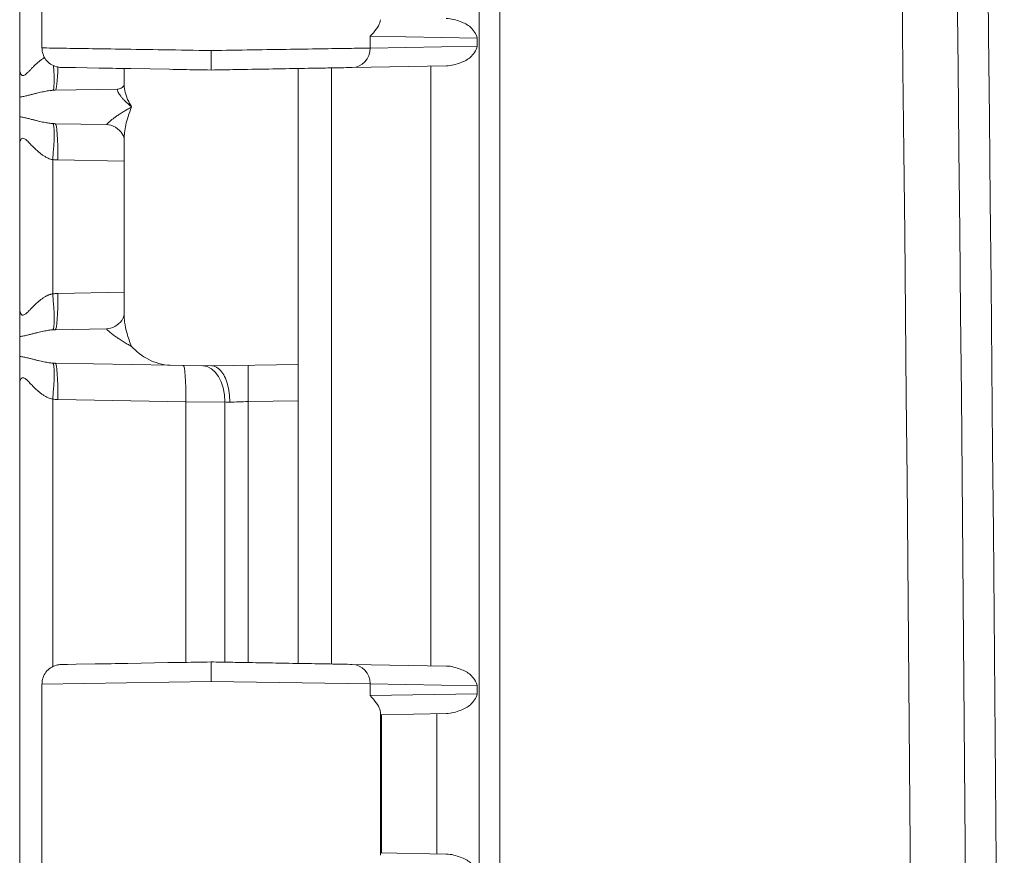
# Model space of a CAD drawing. Header units: inches. Extents: x 0 to 153, y 3 to 96.
# Tile 38 of 132: x 30.97 to 32.73, y 56.2 to 57.7. Entities that reach past the tile are written whole.
import ezdxf

# ---------------------------------------------------------------- set-up
doc = ezdxf.new("R2010")
doc.units = ezdxf.units.IN
doc.header["$LTSCALE"] = 4.5
doc.header["$MEASUREMENT"] = 0
doc.layers.add('Visible (ANSI)', color=7, linetype='Continuous', lineweight=18)
doc.layers.add('Visible Narrow (ANSI)', color=7, linetype='Continuous', lineweight=5)

msp = doc.modelspace()

# ---------------------------------------------------------------- linework, layer by layer
at = {"layer": 'Visible (ANSI)'}
for p, q in [((31.7914, 62.758), (31.7914, 41.8928)), ((30.9664, 58.5418), (30.9664, 57.609)), ((31.0064, 58.0044), (31.0064, 57.6463)), ((31.0443, 57.6113), (31.0408, 57.6113)), ((31.0443, 57.6113), (31.0667, 57.6109)), ((31.0667, 57.6109), (31.0627, 57.611)), ((31.1084, 57.6102), (31.0667, 57.6109)), ((31.1539, 57.5798), (31.1539, 57.6094)), ((31.2352, 57.6079), (31.1661, 57.6092)), ((31.4664, 57.5973), (31.4664, 57.6094)), ((31.5264, 57.6104), (31.5264, 56.5404)), ((31.5634, 57.6111), (31.7324, 57.614)), ((31.4664, 57.5973), (31.4664, 57.5727)), ((31.0303, 57.5705), (31.1431, 57.5725)), ((31.1539, 57.5798), (31.1539, 57.5798)), ((31.4664, 57.5727), (31.4664, 57.0781)), ((30.9664, 57.5226), (30.9664, 57.5582)), ((31.1223, 57.5087), (31.0303, 57.5103)), ((31.1539, 57.1683), (31.1539, 57.4825)), ((30.9664, 57.4718), (30.9664, 57.179)), ((30.9664, 57.0926), (30.9664, 57.1282)), ((31.0303, 57.1405), (31.1223, 57.1421)), ((31.2368, 57.0767), (31.0303, 57.0803)), ((31.2368, 57.0767), (31.3114, 57.0754)), ((31.3114, 57.0754), (31.4664, 57.0781)), ((31.3114, 57.0754), (31.3114, 57.0754)), ((31.4664, 57.0781), (31.4664, 57.0131)), ((30.9664, 57.0418), (30.9664, 56.109)), ((31.4664, 57.0131), (31.4664, 56.5414)), ((31.0677, 56.5399), (31.0408, 56.5394)), ((31.0408, 56.5394), (31.0524, 56.5396)), ((31.0677, 56.5399), (31.1022, 56.5405)), ((31.1608, 56.5415), (31.2321, 56.5428)), ((31.5634, 56.5397), (31.7324, 56.5368)), ((31.0064, 56.5044), (31.0064, 56.5044)), ((31.0064, 56.5044), (31.0064, 56.1463)), ((31.6143, 56.4494), (31.7324, 56.4515)), ((31.6143, 56.2013), (31.7323, 56.1993))]:
    msp.add_line(p, q, dxfattribs=at)
msp.add_arc((-473.7436, 52.3254), 506.4775, 358.925196, 1.074804, dxfattribs=at)
for centre, major_axis, ratio, start_param, end_param in [((31.1426, 57.5974), (0.0004, -0.025), 0.924559, 0.000003, 0.000047), ((31.1211, 57.2071), (0.0011, -0.065), 0.854416, 0.000137, 0.000324), ((31.6143, 56.4845), (0, 0.035), 0.020741, 2.638132, 3.141962), ((31.6143, 56.1663), (0, 0.035), 0.020741, 6.282816, 6.786646)]:
    msp.add_ellipse(centre, major_axis=major_axis, ratio=ratio, start_param=start_param, end_param=end_param, dxfattribs=at)
for points, knots in [([(31.5956, 57.6672), (31.604, 57.6754), (31.6105, 57.6852), (31.6134, 57.6935), (31.6138, 57.6954), (31.6139, 57.697)], [-1.1191106, -1.1191106, -1.1191106, -1.1191106, -0.9214246, -0.9214246, -0.8602004, -0.8602004, -0.8602004, -0.8602004]), ([(31.7878, 57.6639), (31.7856, 57.6719), (31.7764, 57.6854), (31.7585, 57.6937), (31.7415, 57.6991), (31.7323, 57.6993)], [0.0002488, 0.0002488, 0.0002488, 0.0002488, 0.3333333, 0.6666667, 0.9992589, 0.9992589, 0.9992589, 0.9992589]), ([(31.0408, 57.6113), (31.0394, 57.6114), (31.0379, 57.6115), (31.0351, 57.6119), (31.0336, 57.6122), (31.0286, 57.6136), (31.0251, 57.6152), (31.0188, 57.6194), (31.0159, 57.6221), (31.0113, 57.6281), (31.0095, 57.6316), (31.0071, 57.6387), (31.0065, 57.6426), (31.0065, 57.6463)], [0, 0, 0, 0, 0.0111228, 0.0111228, 0.0220731, 0.0220731, 0.0509694, 0.0509694, 0.0798667, 0.0798667, 0.1087684, 0.1087684, 0.1375627, 0.1375627, 0.1375627, 0.1375627]), ([(31.3102, 57.6066), (31.3102, 57.6066), (31.3102, 57.6083), (31.3102, 57.6113), (31.3102, 57.6129), (31.3102, 57.6148), (31.3101, 57.6169), (31.3101, 57.619), (31.3101, 57.6215), (31.3101, 57.6241), (31.3101, 57.6294), (31.3102, 57.6355), (31.3102, 57.6416)], [0, 0, 0, 0, 0.333333, 0.333333, 0.333333, 0.49993, 0.49993, 0.49993, 0.666667, 0.666667, 0.666667, 1, 1, 1, 1]), ([(31.7324, 57.614), (31.7416, 57.6142), (31.7585, 57.6196), (31.7765, 57.6279), (31.7856, 57.6413), (31.7878, 57.6494)], [0, 0, 0, 0, 0.3333333, 0.6666667, 0.9997512, 0.9997512, 0.9997512, 0.9997512]), ([(30.9664, 57.5582), (30.9664, 57.5633), (30.9664, 57.5701), (30.9664, 57.5787), (30.9664, 57.5872), (30.9664, 57.5975), (30.9664, 57.609)], [0, 0, 0, 0, 0.5, 0.5, 0.5, 1, 1, 1, 1]), ([(31.1084, 57.6102), (31.1107, 57.6101), (31.113, 57.6101), (31.1153, 57.61), (31.1305, 57.6098), (31.1475, 57.6095), (31.1661, 57.6092)], [0.72727273, 0.72727273, 0.72727273, 0.72727273, 0.73946703, 0.73946703, 0.73946703, 0.81818182, 0.81818182, 0.81818182, 0.81818182]), ([(31.2352, 57.6079), (31.2432, 57.6078), (31.2513, 57.6077), (31.2595, 57.6075), (31.276, 57.6072), (31.2929, 57.6069), (31.3102, 57.6066)], [0.90909091, 0.90909091, 0.90909091, 0.90909091, 0.93931643, 0.93931643, 0.93931643, 1, 1, 1, 1]), ([(31.5634, 57.6111), (31.5602, 57.611), (31.5566, 57.6109), (31.5526, 57.6109), (31.5469, 57.6108), (31.5405, 57.6107), (31.5334, 57.6105), (31.5246, 57.6104), (31.5146, 57.6102), (31.5036, 57.61), (31.4994, 57.6099), (31.4949, 57.6099), (31.4904, 57.6098), (31.4741, 57.6095), (31.456, 57.6092), (31.4367, 57.6088), (31.4362, 57.6088), (31.4358, 57.6088), (31.4354, 57.6088), (31.4164, 57.6085), (31.3962, 57.6081), (31.3754, 57.6078), (31.3686, 57.6077), (31.3616, 57.6075), (31.3546, 57.6074), (31.3401, 57.6072), (31.3253, 57.6069), (31.3102, 57.6066)], [0, 0, 0, 0, 0.08304, 0.08304, 0.08304, 0.2, 0.2, 0.2, 0.343946, 0.343946, 0.343946, 0.4, 0.4, 0.4, 0.6, 0.6, 0.6, 0.604385, 0.604385, 0.604385, 0.8, 0.8, 0.8, 0.865034, 0.865034, 0.865034, 1, 1, 1, 1]), ([(31.1431, 57.5725), (31.1451, 57.5725), (31.1482, 57.5735), (31.1524, 57.5768), (31.1535, 57.5788), (31.1539, 57.58), (31.1539, 57.5801), (31.1539, 57.5802)], [0, 0, 0, 0, 0.0630864, 0.0630864, 0.1244611, 0.1244611, 0.1391882, 0.1391882, 0.1391882, 0.1391882]), ([(30.9664, 57.4718), (30.9664, 57.4724), (30.9664, 57.473), (30.9664, 57.4735), (30.9664, 57.4775), (30.9664, 57.4814), (30.9664, 57.4852), (30.9664, 57.4893), (30.9664, 57.4933), (30.9664, 57.4973), (30.9664, 57.4981), (30.9664, 57.499), (30.9665, 57.4998), (30.9665, 57.5036), (30.9665, 57.5073), (30.9665, 57.5107), (30.9665, 57.5152), (30.9665, 57.5192), (30.9664, 57.5226)], [0, 0, 0, 0, 0.0298761, 0.0298761, 0.0298761, 0.2316998, 0.2316998, 0.2316998, 0.4514968, 0.4514968, 0.4514968, 0.5, 0.5, 0.5, 0.7152452, 0.7152452, 0.7152452, 1, 1, 1, 1]), ([(31.1539, 57.4825), (31.1539, 57.4825), (31.154, 57.485), (31.1504, 57.4928), (31.147, 57.4975), (31.1375, 57.505), (31.1312, 57.5077), (31.1245, 57.5086), (31.1234, 57.5087), (31.1223, 57.5087)], [0.003505, 0.003505, 0.003505, 0.003505, 0.1091715, 0.1091715, 0.2009048, 0.2009048, 0.294974, 0.294974, 0.3160926, 0.3160926, 0.3160926, 0.3160926]), ([(30.9664, 57.1282), (30.9664, 57.1333), (30.9664, 57.1401), (30.9664, 57.1487), (30.9664, 57.1572), (30.9664, 57.1675), (30.9664, 57.179)], [0, 0, 0, 0, 0.5, 0.5, 0.5, 1, 1, 1, 1]), ([(31.1223, 57.1421), (31.1266, 57.1422), (31.1324, 57.1435), (31.1425, 57.1491), (31.1468, 57.1533), (31.1525, 57.1616), (31.1536, 57.1655), (31.1539, 57.1679), (31.1539, 57.1683), (31.1539, 57.1683)], [0, 0, 0, 0, 0.0851249, 0.0851249, 0.172711, 0.172711, 0.270404, 0.270404, 0.3126383, 0.3126383, 0.3126383, 0.3126383]), ([(31.1674, 57.1104), (31.1744, 57.1025), (31.1859, 57.0931), (31.2087, 57.0816), (31.223, 57.0769), (31.2368, 57.0767)], [0.0000001, 0.0000001, 0.0000001, 0.0000001, 0.1445086, 0.1445086, 0.2629399, 0.2629399, 0.2629399, 0.2629399]), ([(30.9664, 57.0418), (30.9664, 57.0424), (30.9664, 57.043), (30.9664, 57.0435), (30.9664, 57.0475), (30.9664, 57.0514), (30.9664, 57.0552), (30.9664, 57.0593), (30.9664, 57.0633), (30.9664, 57.0673), (30.9664, 57.0681), (30.9664, 57.069), (30.9665, 57.0698), (30.9665, 57.0736), (30.9665, 57.0773), (30.9665, 57.0807), (30.9665, 57.0852), (30.9665, 57.0892), (30.9664, 57.0926)], [0, 0, 0, 0, 0.0298757, 0.0298757, 0.0298757, 0.2316978, 0.2316978, 0.2316978, 0.4514939, 0.4514939, 0.4514939, 0.5, 0.5, 0.5, 0.715243, 0.715243, 0.715243, 1, 1, 1, 1]), ([(31.3436, 57.0104), (31.3436, 57.0218), (31.3421, 57.0332), (31.3393, 57.043), (31.3365, 57.0527), (31.3324, 57.0609), (31.3275, 57.0666), (31.3227, 57.0723), (31.3169, 57.0754), (31.3114, 57.0754)], [0, 0, 0, 0, 0.3333333, 0.3333333, 0.3333333, 0.6666667, 0.6666667, 0.6666667, 0.9999971, 0.9999971, 0.9999971, 0.9999971]), ([(31.3102, 56.5441), (31.2904, 56.5438), (31.2714, 56.5435), (31.2528, 56.5431), (31.2458, 56.543), (31.239, 56.5429), (31.2321, 56.5428)], [0, 0, 0, 0, 0.06617772, 0.06617772, 0.06617772, 0.09090909, 0.09090909, 0.09090909, 0.09090909]), ([(31.3102, 56.5441), (31.3219, 56.5439), (31.3333, 56.5437), (31.3446, 56.5435), (31.3559, 56.5433), (31.3671, 56.5431), (31.3782, 56.543), (31.3947, 56.5427), (31.4109, 56.5424), (31.4264, 56.5421), (31.4317, 56.542), (31.4369, 56.5419), (31.442, 56.5418), (31.462, 56.5415), (31.4804, 56.5412), (31.4965, 56.5409), (31.5125, 56.5406), (31.5262, 56.5404), (31.5373, 56.5402), (31.5401, 56.5401), (31.5426, 56.5401), (31.5451, 56.54), (31.5524, 56.5399), (31.5584, 56.5398), (31.5634, 56.5397)], [0, 0, 0, 0, 0.09978, 0.09978, 0.09978, 0.2, 0.2, 0.2, 0.348865, 0.348865, 0.348865, 0.4, 0.4, 0.4, 0.6, 0.6, 0.6, 0.8, 0.8, 0.8, 0.84963, 0.84963, 0.84963, 1, 1, 1, 1]), ([(31.3102, 56.5441), (31.3102, 56.5441), (31.3102, 56.5439), (31.3102, 56.5428), (31.3102, 56.5421), (31.3102, 56.5394), (31.3102, 56.5369), (31.3102, 56.5312), (31.3102, 56.5281), (31.3102, 56.52), (31.3102, 56.5156), (31.3102, 56.5114), (31.3102, 56.5102), (31.3102, 56.5091)], [-0.08332371, -0.08332371, -0.08332371, -0.08332371, -0.07190986, -0.07190986, -0.06103151, -0.06103151, -0.04145418, -0.04145418, -0.02414848, -0.02414848, 0, 0, 0.00766329, 0.00766329, 0.00766329, 0.00766329]), ([(31.0065, 56.5044), (31.0065, 56.5082), (31.0071, 56.5121), (31.0095, 56.5192), (31.0113, 56.5227), (31.0159, 56.5287), (31.0188, 56.5314), (31.0251, 56.5356), (31.0286, 56.5372), (31.0337, 56.5386), (31.0351, 56.5389), (31.0379, 56.5393), (31.0394, 56.5394), (31.0408, 56.5394)], [0, 0, 0, 0, 0.0288366, 0.0288366, 0.0577362, 0.0577362, 0.0866335, 0.0866335, 0.1155301, 0.1155301, 0.1264609, 0.1264609, 0.1375632, 0.1375632, 0.1375632, 0.1375632]), ([(31.1608, 56.5415), (31.1394, 56.5412), (31.1202, 56.5408), (31.1038, 56.5405), (31.1033, 56.5405), (31.1027, 56.5405), (31.1022, 56.5405)], [0.18181818, 0.18181818, 0.18181818, 0.18181818, 0.26986203, 0.26986203, 0.26986203, 0.27272727, 0.27272727, 0.27272727, 0.27272727]), ([(31.7878, 56.5014), (31.7856, 56.5094), (31.7765, 56.5229), (31.7585, 56.5312), (31.7416, 56.5366), (31.7324, 56.5368)], [0.0002488, 0.0002488, 0.0002488, 0.0002488, 0.3333333, 0.6666667, 1, 1, 1, 1]), ([(31.6139, 56.4538), (31.6138, 56.4554), (31.6134, 56.4573), (31.6105, 56.4656), (31.604, 56.4753), (31.5956, 56.4836)], [-0.2589101, -0.2589101, -0.2589101, -0.2589101, -0.197686, -0.197686, 0, 0, 0, 0]), ([(31.7324, 56.4515), (31.7416, 56.4517), (31.7585, 56.4571), (31.7765, 56.4654), (31.7856, 56.4788), (31.7878, 56.4869)], [0, 0, 0, 0, 0.3333333, 0.6666667, 0.9997512, 0.9997512, 0.9997512, 0.9997512]), ([(31.7878, 56.1639), (31.7856, 56.1719), (31.7764, 56.1854), (31.7585, 56.1937), (31.7415, 56.1991), (31.7323, 56.1993)], [0.0002488, 0.0002488, 0.0002488, 0.0002488, 0.3333333, 0.6666667, 0.9992589, 0.9992589, 0.9992589, 0.9992589])]:
    msp.add_open_spline(points, degree=3, knots=knots, dxfattribs=at)
msp.add_open_spline([(31.0065, 57.6463), (31.0065, 57.6463), (31.0065, 57.6463), (31.0065, 57.6463)], degree=3, dxfattribs=at)
at = {"layer": 'Visible Narrow (ANSI)'}
for p, q in [((31.8281, 61.7149), (31.8281, 42.9359)), ((31.5956, 57.6672), (31.5956, 57.6461)), ((31.5956, 57.6672), (31.7878, 57.6639)), ((31.7878, 57.6494), (31.7878, 57.6639)), ((31.5956, 57.6461), (31.7878, 57.6494)), ((31.7047, 56.5373), (31.7047, 57.6135)), ((31.0258, 57.4458), (31.0258, 57.205)), ((31.0348, 57.4453), (31.1539, 57.4432)), ((31.0348, 57.2055), (31.1539, 57.2076)), ((31.0258, 57.0158), (31.0258, 56.5357)), ((31.0348, 57.0153), (31.2645, 57.0113)), ((31.2645, 57.0113), (31.2645, 56.5433)), ((31.2645, 57.0113), (31.3349, 57.0107)), ((31.3349, 57.0107), (31.3349, 56.5437)), ((31.3768, 57.0115), (31.4664, 57.0131)), ((31.3768, 56.543), (31.3768, 57.0115)), ((31.0064, 56.5044), (31.3102, 56.5091)), ((31.3102, 56.5091), (31.5956, 56.5047)), ((31.5956, 56.5047), (31.5956, 56.4836)), ((31.5956, 56.5047), (31.7878, 56.5014)), ((31.7878, 56.4869), (31.7878, 56.5014)), ((31.5956, 56.4836), (31.7878, 56.4869)), ((31.6139, 56.197), (31.6139, 56.4538)), ((31.6157, 56.2013), (31.6157, 56.4495)), ((31.7155, 56.1996), (31.7155, 56.4512))]:
    msp.add_line(p, q, dxfattribs=at)
for centre, major_axis, ratio, start_param, end_param in [((-216.7323, 52.3254), (0, 352.5808), 0.707107, 4.685755, 4.739023), ((-216.7998, 52.3254), (0, 352.8163), 0.707107, 4.685755, 4.739023), ((31.5627, 57.6461), (0.0006, -0.035), 0.939676, 0.000036, 1.554396), ((31.0201, 57.635), (0.0059, -0.0647), 0.086802, 0.034475, 1.237787), ((31.0292, 57.6355), (0.0011, -0.065), 0.087143, 0, 1.199182), ((31.0201, 57.4458), (0.0059, 0.0647), 0.086802, 4.72026, 6.248711), ((31.0336, 57.5635), (-0.0658, -0.0042), 0.805497, 1.406796, 1.469445), ((31.0292, 57.4453), (0.0011, 0.065), 0.087143, 4.71391, 6.283185), ((31.037, 57.5704), (-0.0002, -0.1251), 0.996195, 6.194419, 6.267091), ((31.0201, 57.205), (0.0059, -0.0647), 0.086802, 0.034475, 1.562919), ((31.0292, 57.2055), (0.0011, -0.065), 0.087143, 0, 1.569275), ((31.0201, 57.0158), (0.0059, 0.0647), 0.086802, 4.72026, 6.248711), ((31.0336, 57.1335), (-0.0658, -0.0042), 0.805497, 1.406796, 1.469444), ((31.0292, 57.0153), (0.0011, 0.065), 0.087143, 4.71391, 6.283185), ((31.2589, 57.0113), (0.0011, 0.065), 0.087143, 4.71391, 6.283189), ((31.294, 57.0107), (0.0011, 0.065), 0.628143, 4.723353, 6.283205), ((31.378, 57.0115), (-0.0011, 0.065), 0.01745, 0, 1.570492), ((31.037, 57.1404), (-0.0002, -0.1251), 0.996195, 6.194419, 6.267091), ((31.3756, 57.0093), (0.0649, -0.0023), 0.000344, 4.033351, 4.195898), ((31.5627, 56.5047), (0.0006, 0.035), 0.939676, 4.72879, 6.283185)]:
    msp.add_ellipse(centre, major_axis=major_axis, ratio=ratio, start_param=start_param, end_param=end_param, dxfattribs=at)
for points, knots in [([(31.0065, 57.6463), (31.0065, 57.6463), (31.01, 57.6463), (31.0318, 57.6459), (31.0795, 57.6452), (31.1454, 57.6442), (31.2244, 57.643), (31.2816, 57.6421), (31.3102, 57.6416)], [0.494388, 0.494388, 0.494388, 0.494388, 0.5454545, 0.6363636, 0.7272727, 0.8181818, 0.9090909, 1, 1, 1, 1]), ([(31.5956, 57.6461), (31.5872, 57.6459), (31.5645, 57.6456), (31.5155, 57.6448), (31.4542, 57.6439), (31.3844, 57.6428), (31.3349, 57.642), (31.3102, 57.6416)], [0, 0, 0, 0, 0.2, 0.4, 0.6, 0.8, 1, 1, 1, 1]), ([(30.9664, 57.609), (30.9664, 57.6086), (30.9665, 57.6082), (30.9665, 57.6079), (30.9665, 57.6055), (30.9669, 57.6033), (30.9674, 57.6015), (30.9675, 57.601), (30.9677, 57.6005), (30.9679, 57.6001), (30.9685, 57.5987), (30.9692, 57.5977), (30.9701, 57.5972), (30.9705, 57.5969), (30.9709, 57.5967), (30.9714, 57.5966), (30.9723, 57.5965), (30.9731, 57.5966), (30.9741, 57.597), (30.9748, 57.5973), (30.9755, 57.5977), (30.9762, 57.5982), (30.977, 57.5988), (30.9779, 57.5995), (30.9787, 57.6002), (30.9796, 57.601), (30.9806, 57.6019), (30.9815, 57.6028), (30.9822, 57.6034), (30.9829, 57.6041), (30.9835, 57.6048), (30.9847, 57.606), (30.9858, 57.6071), (30.9869, 57.6083), (30.9874, 57.6088), (30.9879, 57.6094), (30.9884, 57.6099), (30.9898, 57.6112), (30.9911, 57.6126), (30.9924, 57.6139), (30.9927, 57.6142), (30.993, 57.6145), (30.9933, 57.6148), (30.9948, 57.6163), (30.9963, 57.6177), (30.9978, 57.619), (30.9979, 57.6192), (30.9981, 57.6193), (30.9982, 57.6194), (30.9998, 57.6209), (31.0014, 57.6222), (31.003, 57.6235), (31.0046, 57.6248), (31.0062, 57.6259), (31.0078, 57.627), (31.008, 57.6272), (31.0082, 57.6273), (31.0084, 57.6274), (31.0093, 57.628), (31.0101, 57.6286), (31.011, 57.6291)], [0, 0, 0, 0, 0.009557, 0.009557, 0.009557, 0.0714286, 0.0714286, 0.0714286, 0.0895597, 0.0895597, 0.0895597, 0.1428571, 0.1428571, 0.1428571, 0.1687848, 0.1687848, 0.1687848, 0.2142857, 0.2142857, 0.2142857, 0.2482034, 0.2482034, 0.2482034, 0.2857143, 0.2857143, 0.2857143, 0.3274285, 0.3274285, 0.3274285, 0.3571429, 0.3571429, 0.3571429, 0.4066429, 0.4066429, 0.4066429, 0.4285714, 0.4285714, 0.4285714, 0.4859161, 0.4859161, 0.4859161, 0.5, 0.5, 0.5, 0.5651615, 0.5651615, 0.5651615, 0.5714286, 0.5714286, 0.5714286, 0.6428571, 0.6428571, 0.6428571, 0.7142857, 0.7142857, 0.7142857, 0.72364, 0.72364, 0.72364, 0.7631197, 0.7631197, 0.7631197, 0.7631197]), ([(30.9664, 57.5582), (30.969, 57.5585), (30.974, 57.5593), (30.9808, 57.5609), (30.9872, 57.5625), (30.9932, 57.564), (30.9988, 57.5655), (31.004, 57.5667), (31.009, 57.5678), (31.0138, 57.5687), (31.0182, 57.5695), (31.0224, 57.57), (31.025, 57.5702), (31.0262, 57.5703)], [0, 0, 0, 0, 0.0909091, 0.1818182, 0.2727273, 0.3636364, 0.4545455, 0.5454545, 0.6363636, 0.7272727, 0.8181818, 0.9090909, 0.999999, 0.999999, 0.999999, 0.999999]), ([(31.1431, 57.5725), (31.1427, 57.5724), (31.1425, 57.5723), (31.1423, 57.5721), (31.1421, 57.5719), (31.142, 57.5716), (31.1419, 57.5712), (31.1419, 57.5708), (31.1419, 57.5703), (31.1421, 57.5697), (31.1422, 57.5691), (31.1425, 57.5683), (31.1428, 57.5675), (31.1432, 57.5667), (31.1437, 57.5658), (31.1443, 57.5647), (31.1449, 57.5637), (31.1456, 57.5626), (31.1465, 57.5614), (31.1473, 57.5602), (31.1483, 57.5589), (31.1494, 57.5576), (31.1505, 57.5563), (31.1517, 57.5549), (31.1531, 57.5535), (31.1544, 57.5521), (31.1558, 57.5506), (31.1573, 57.5491), (31.1589, 57.5477), (31.1605, 57.5462), (31.1622, 57.5447), (31.1639, 57.5433), (31.1656, 57.5418), (31.1674, 57.5404)], [0, 0, 0, 0, 0.0909091, 0.0909091, 0.0909091, 0.1818182, 0.1818182, 0.1818182, 0.2727273, 0.2727273, 0.2727273, 0.3636364, 0.3636364, 0.3636364, 0.4545455, 0.4545455, 0.4545455, 0.5454545, 0.5454545, 0.5454545, 0.6363636, 0.6363636, 0.6363636, 0.7272727, 0.7272727, 0.7272727, 0.8181818, 0.8181818, 0.8181818, 0.9090909, 0.9090909, 0.9090909, 1, 1, 1, 1]), ([(31.1539, 57.5798), (31.1539, 57.579), (31.154, 57.5783), (31.154, 57.5775), (31.1541, 57.5754), (31.1544, 57.5731), (31.1549, 57.5708), (31.1553, 57.5684), (31.1559, 57.566), (31.1567, 57.5635), (31.1574, 57.561), (31.1584, 57.5584), (31.1594, 57.5558), (31.1605, 57.5532), (31.1617, 57.5506), (31.1631, 57.548), (31.1644, 57.5455), (31.1659, 57.5429), (31.1674, 57.5404)], [0.5126937, 0.5126937, 0.5126937, 0.5126937, 0.5454545, 0.5454545, 0.5454545, 0.6363636, 0.6363636, 0.6363636, 0.7272727, 0.7272727, 0.7272727, 0.8181818, 0.8181818, 0.8181818, 0.9090909, 0.9090909, 0.9090909, 1, 1, 1, 1]), ([(31.1223, 57.5087), (31.1222, 57.5087), (31.1222, 57.5088), (31.1223, 57.5089), (31.1224, 57.509), (31.1225, 57.5092), (31.1228, 57.5095), (31.123, 57.5098), (31.1233, 57.5101), (31.1237, 57.5105), (31.1241, 57.511), (31.1247, 57.5115), (31.1253, 57.512), (31.1259, 57.5126), (31.1266, 57.5132), (31.1275, 57.5139), (31.1283, 57.5146), (31.1292, 57.5154), (31.1303, 57.5163), (31.1314, 57.5172), (31.1326, 57.5181), (31.134, 57.5191), (31.1353, 57.5201), (31.1368, 57.5212), (31.1385, 57.5224), (31.1401, 57.5235), (31.1419, 57.5248), (31.1439, 57.5261), (31.1459, 57.5274), (31.148, 57.5289), (31.1504, 57.5304), (31.1524, 57.5316), (31.1546, 57.533), (31.1569, 57.5344), (31.1573, 57.5346), (31.1578, 57.5349), (31.1582, 57.5351), (31.1605, 57.5365), (31.1631, 57.538), (31.1658, 57.5395), (31.1664, 57.5398), (31.1669, 57.5401), (31.1674, 57.5404)], [0, 0, 0, 0, 0.0833333, 0.0833333, 0.0833333, 0.1666667, 0.1666667, 0.1666667, 0.25, 0.25, 0.25, 0.3333333, 0.3333333, 0.3333333, 0.4166667, 0.4166667, 0.4166667, 0.5, 0.5, 0.5, 0.5833333, 0.5833333, 0.5833333, 0.6666667, 0.6666667, 0.6666667, 0.75, 0.75, 0.75, 0.8333333, 0.8333333, 0.8333333, 0.9042879, 0.9042879, 0.9042879, 0.9166667, 0.9166667, 0.9166667, 0.9867894, 0.9867894, 0.9867894, 1, 1, 1, 1]), ([(31.1539, 57.4825), (31.1539, 57.4862), (31.1542, 57.4902), (31.1546, 57.4944), (31.1551, 57.4986), (31.1558, 57.5031), (31.1569, 57.508), (31.1579, 57.5128), (31.1593, 57.5179), (31.161, 57.5233), (31.1627, 57.5287), (31.1648, 57.5344), (31.1674, 57.5404)], [0.6368142, 0.6368142, 0.6368142, 0.6368142, 0.7272727, 0.7272727, 0.7272727, 0.8181818, 0.8181818, 0.8181818, 0.9090909, 0.9090909, 0.9090909, 1, 1, 1, 1]), ([(30.9664, 57.5226), (30.9689, 57.5223), (30.9714, 57.5219), (30.9738, 57.5214), (30.9762, 57.5209), (30.9787, 57.5204), (30.981, 57.5198), (30.9833, 57.5193), (30.9856, 57.5187), (30.9877, 57.5181), (30.9898, 57.5176), (30.9919, 57.5171), (30.9939, 57.5166), (30.9958, 57.5161), (30.9977, 57.5156), (30.9996, 57.5151), (31.0014, 57.5147), (31.0032, 57.5143), (31.0049, 57.5139), (31.0066, 57.5135), (31.0082, 57.5131), (31.0098, 57.5128), (31.0114, 57.5125), (31.0129, 57.5122), (31.0144, 57.512), (31.0159, 57.5117), (31.0173, 57.5115), (31.0186, 57.5113), (31.02, 57.5111), (31.0213, 57.5109), (31.0225, 57.5108), (31.0238, 57.5107), (31.025, 57.5106), (31.0262, 57.5105)], [0.0000007, 0.0000007, 0.0000007, 0.0000007, 0.0909091, 0.0909091, 0.0909091, 0.1818182, 0.1818182, 0.1818182, 0.2727273, 0.2727273, 0.2727273, 0.3636364, 0.3636364, 0.3636364, 0.4545455, 0.4545455, 0.4545455, 0.5454545, 0.5454545, 0.5454545, 0.6363636, 0.6363636, 0.6363636, 0.7272727, 0.7272727, 0.7272727, 0.8181818, 0.8181818, 0.8181818, 0.9090909, 0.9090909, 0.9090909, 1, 1, 1, 1]), ([(30.9664, 57.4718), (30.9664, 57.4737), (30.9666, 57.4755), (30.9669, 57.4772), (30.9672, 57.4788), (30.9676, 57.4803), (30.9682, 57.4815), (30.9689, 57.4826), (30.9696, 57.4835), (30.9706, 57.4839), (30.9715, 57.4843), (30.9727, 57.4843), (30.974, 57.4838), (30.9753, 57.4833), (30.9768, 57.4822), (30.9784, 57.4809), (30.98, 57.4795), (30.9817, 57.4779), (30.9834, 57.4761), (30.9851, 57.4743), (30.9869, 57.4725), (30.9886, 57.4707), (30.9904, 57.4689), (30.9921, 57.4672), (30.9938, 57.4655), (30.9955, 57.4639), (30.9971, 57.4623), (30.9988, 57.4608), (31.0005, 57.4594), (31.0021, 57.458), (31.0037, 57.4567), (31.0053, 57.4555), (31.0069, 57.4543), (31.0085, 57.4533), (31.0101, 57.4522), (31.0116, 57.4513), (31.0131, 57.4505), (31.0146, 57.4497), (31.0161, 57.449), (31.0175, 57.4483), (31.0189, 57.4477), (31.0203, 57.4472), (31.0217, 57.4468), (31.0231, 57.4464), (31.0245, 57.446), (31.0258, 57.4458)], [0, 0, 0, 0, 0.0666667, 0.0666667, 0.0666667, 0.1333333, 0.1333333, 0.1333333, 0.2, 0.2, 0.2, 0.2666667, 0.2666667, 0.2666667, 0.3333333, 0.3333333, 0.3333333, 0.4, 0.4, 0.4, 0.4666667, 0.4666667, 0.4666667, 0.5333333, 0.5333333, 0.5333333, 0.6, 0.6, 0.6, 0.6666667, 0.6666667, 0.6666667, 0.7333333, 0.7333333, 0.7333333, 0.8, 0.8, 0.8, 0.8666667, 0.8666667, 0.8666667, 0.9333333, 0.9333333, 0.9333333, 1, 1, 1, 1]), ([(30.9664, 57.179), (30.9664, 57.1786), (30.9665, 57.1782), (30.9665, 57.1779), (30.9665, 57.1755), (30.9669, 57.1733), (30.9674, 57.1715), (30.9675, 57.171), (30.9677, 57.1705), (30.9679, 57.1701), (30.9685, 57.1687), (30.9692, 57.1677), (30.9701, 57.1672), (30.9705, 57.1669), (30.9709, 57.1667), (30.9714, 57.1666), (30.9723, 57.1665), (30.9731, 57.1666), (30.9741, 57.167), (30.9748, 57.1673), (30.9755, 57.1677), (30.9762, 57.1682), (30.977, 57.1688), (30.9779, 57.1695), (30.9787, 57.1702), (30.9796, 57.171), (30.9806, 57.1719), (30.9815, 57.1728), (30.9822, 57.1734), (30.9829, 57.1741), (30.9835, 57.1748), (30.9847, 57.176), (30.9858, 57.1771), (30.9869, 57.1783), (30.9874, 57.1788), (30.9879, 57.1794), (30.9884, 57.1799), (30.9898, 57.1812), (30.9911, 57.1826), (30.9924, 57.1839), (30.9927, 57.1842), (30.993, 57.1845), (30.9933, 57.1848), (30.9948, 57.1863), (30.9963, 57.1877), (30.9978, 57.189), (30.9979, 57.1892), (30.9981, 57.1893), (30.9982, 57.1894), (30.9998, 57.1909), (31.0014, 57.1922), (31.003, 57.1935), (31.0046, 57.1948), (31.0062, 57.1959), (31.0078, 57.197), (31.008, 57.1972), (31.0082, 57.1973), (31.0084, 57.1974), (31.0098, 57.1984), (31.0111, 57.1992), (31.0125, 57.2), (31.0129, 57.2002), (31.0132, 57.2004), (31.0136, 57.2006), (31.0148, 57.2012), (31.0159, 57.2018), (31.0171, 57.2023), (31.0176, 57.2025), (31.0181, 57.2027), (31.0187, 57.2029), (31.0196, 57.2033), (31.0206, 57.2036), (31.0215, 57.2039), (31.0222, 57.2041), (31.0229, 57.2043), (31.0235, 57.2045), (31.0243, 57.2047), (31.025, 57.2048), (31.0258, 57.205)], [0, 0, 0, 0, 0.009557, 0.009557, 0.009557, 0.0714286, 0.0714286, 0.0714286, 0.0895597, 0.0895597, 0.0895597, 0.1428571, 0.1428571, 0.1428571, 0.1687848, 0.1687848, 0.1687848, 0.2142857, 0.2142857, 0.2142857, 0.2482034, 0.2482034, 0.2482034, 0.2857143, 0.2857143, 0.2857143, 0.3274285, 0.3274285, 0.3274285, 0.3571429, 0.3571429, 0.3571429, 0.4066429, 0.4066429, 0.4066429, 0.4285714, 0.4285714, 0.4285714, 0.4859161, 0.4859161, 0.4859161, 0.5, 0.5, 0.5, 0.5651615, 0.5651615, 0.5651615, 0.5714286, 0.5714286, 0.5714286, 0.6428571, 0.6428571, 0.6428571, 0.7142857, 0.7142857, 0.7142857, 0.72364, 0.72364, 0.72364, 0.7857143, 0.7857143, 0.7857143, 0.8029065, 0.8029065, 0.8029065, 0.8571429, 0.8571429, 0.8571429, 0.8821476, 0.8821476, 0.8821476, 0.9285714, 0.9285714, 0.9285714, 0.9614561, 0.9614561, 0.9614561, 1, 1, 1, 1]), ([(31.0258, 57.205), (31.0273, 57.2051), (31.0303, 57.2053), (31.0333, 57.2054), (31.0348, 57.2055)], [0.0000001, 0.0000001, 0.0000001, 0.0000001, 0.5, 1, 1, 1, 1]), ([(31.1539, 57.1683), (31.1539, 57.1639), (31.1546, 57.1532), (31.1585, 57.1341), (31.1639, 57.1185), (31.1674, 57.1104)], [0.6026333, 0.6026333, 0.6026333, 0.6026333, 0.7142857, 0.8571429, 1, 1, 1, 1]), ([(30.9664, 57.1282), (30.969, 57.1285), (30.974, 57.1293), (30.9808, 57.1309), (30.9872, 57.1325), (30.9932, 57.134), (30.9988, 57.1355), (31.004, 57.1367), (31.009, 57.1378), (31.0138, 57.1387), (31.0182, 57.1395), (31.0224, 57.14), (31.025, 57.1402), (31.0262, 57.1403)], [0, 0, 0, 0, 0.0909091, 0.1818182, 0.2727273, 0.3636364, 0.4545455, 0.5454545, 0.6363636, 0.7272727, 0.8181818, 0.9090909, 0.999999, 0.999999, 0.999999, 0.999999]), ([(31.1223, 57.1421), (31.1222, 57.1421), (31.1223, 57.1418), (31.1227, 57.1413), (31.1232, 57.1408), (31.1239, 57.14), (31.1249, 57.1391), (31.126, 57.1381), (31.1274, 57.1369), (31.129, 57.1355), (31.1307, 57.1341), (31.1328, 57.1326), (31.1351, 57.1308), (31.1372, 57.1293), (31.1394, 57.1277), (31.142, 57.126), (31.1424, 57.1256), (31.1429, 57.1253), (31.1434, 57.125), (31.1456, 57.1235), (31.1479, 57.122), (31.1505, 57.1204), (31.1516, 57.1197), (31.1528, 57.1189), (31.154, 57.1182), (31.1564, 57.1167), (31.1589, 57.1152), (31.1616, 57.1137), (31.1635, 57.1126), (31.1654, 57.1115), (31.1674, 57.1104)], [0.000009, 0.000009, 0.000009, 0.000009, 0.1428571, 0.1428571, 0.1428571, 0.2857143, 0.2857143, 0.2857143, 0.4285714, 0.4285714, 0.4285714, 0.5714286, 0.5714286, 0.5714286, 0.6924284, 0.6924284, 0.6924284, 0.7142857, 0.7142857, 0.7142857, 0.8133053, 0.8133053, 0.8133053, 0.8571429, 0.8571429, 0.8571429, 0.9417628, 0.9417628, 0.9417628, 1, 1, 1, 1]), ([(30.9664, 57.0926), (30.9689, 57.0923), (30.9714, 57.0919), (30.9738, 57.0914), (30.9762, 57.0909), (30.9787, 57.0904), (30.981, 57.0898), (30.9833, 57.0893), (30.9856, 57.0887), (30.9877, 57.0881), (30.9898, 57.0876), (30.9919, 57.0871), (30.9939, 57.0866), (30.9958, 57.0861), (30.9977, 57.0856), (30.9996, 57.0851), (31.0014, 57.0847), (31.0032, 57.0843), (31.0049, 57.0839), (31.0066, 57.0835), (31.0082, 57.0831), (31.0098, 57.0828), (31.0114, 57.0825), (31.0129, 57.0822), (31.0144, 57.082), (31.0159, 57.0817), (31.0173, 57.0815), (31.0186, 57.0813), (31.02, 57.0811), (31.0213, 57.0809), (31.0225, 57.0808), (31.0238, 57.0807), (31.025, 57.0806), (31.0262, 57.0805)], [0.0000007, 0.0000007, 0.0000007, 0.0000007, 0.0909091, 0.0909091, 0.0909091, 0.1818182, 0.1818182, 0.1818182, 0.2727273, 0.2727273, 0.2727273, 0.3636364, 0.3636364, 0.3636364, 0.4545455, 0.4545455, 0.4545455, 0.5454545, 0.5454545, 0.5454545, 0.6363636, 0.6363636, 0.6363636, 0.7272727, 0.7272727, 0.7272727, 0.8181818, 0.8181818, 0.8181818, 0.9090909, 0.9090909, 0.9090909, 1, 1, 1, 1]), ([(30.9664, 57.0418), (30.9664, 57.0437), (30.9666, 57.0455), (30.9669, 57.0472), (30.9672, 57.0488), (30.9676, 57.0503), (30.9682, 57.0515), (30.9689, 57.0526), (30.9696, 57.0535), (30.9706, 57.0539), (30.9715, 57.0543), (30.9727, 57.0543), (30.974, 57.0538), (30.9753, 57.0533), (30.9768, 57.0522), (30.9784, 57.0509), (30.98, 57.0495), (30.9817, 57.0479), (30.9834, 57.0461), (30.9851, 57.0443), (30.9869, 57.0425), (30.9886, 57.0407), (30.9904, 57.0389), (30.9921, 57.0372), (30.9938, 57.0355), (30.9955, 57.0339), (30.9971, 57.0323), (30.9988, 57.0308), (31.0005, 57.0294), (31.0021, 57.028), (31.0037, 57.0267), (31.0053, 57.0255), (31.0069, 57.0243), (31.0085, 57.0233), (31.0101, 57.0222), (31.0116, 57.0213), (31.0131, 57.0205), (31.0146, 57.0197), (31.0161, 57.019), (31.0175, 57.0183), (31.0189, 57.0177), (31.0203, 57.0172), (31.0217, 57.0168), (31.0231, 57.0164), (31.0245, 57.016), (31.0258, 57.0158)], [0, 0, 0, 0, 0.0666667, 0.0666667, 0.0666667, 0.1333333, 0.1333333, 0.1333333, 0.2, 0.2, 0.2, 0.2666667, 0.2666667, 0.2666667, 0.3333333, 0.3333333, 0.3333333, 0.4, 0.4, 0.4, 0.4666667, 0.4666667, 0.4666667, 0.5333333, 0.5333333, 0.5333333, 0.6, 0.6, 0.6, 0.6666667, 0.6666667, 0.6666667, 0.7333333, 0.7333333, 0.7333333, 0.8, 0.8, 0.8, 0.8666667, 0.8666667, 0.8666667, 0.9333333, 0.9333333, 0.9333333, 1, 1, 1, 1]), ([(31.3436, 57.0104), (31.3486, 57.0106), (31.3594, 57.0109), (31.371, 57.0113), (31.3768, 57.0115)], [0, 0, 0, 0, 0.5, 0.9999992, 0.9999992, 0.9999992, 0.9999992])]:
    msp.add_open_spline(points, degree=3, knots=knots, dxfattribs=at)
for points in [[(31.0262, 57.5703), (31.0269, 57.5704), (31.0282, 57.5704), (31.0296, 57.5705), (31.0303, 57.5705)], [(31.0262, 57.1403), (31.0269, 57.1404), (31.0282, 57.1404), (31.0296, 57.1405), (31.0303, 57.1405)]]:
    msp.add_open_spline(points, degree=3, dxfattribs=at)

doc.saveas('drawing.dxf')
